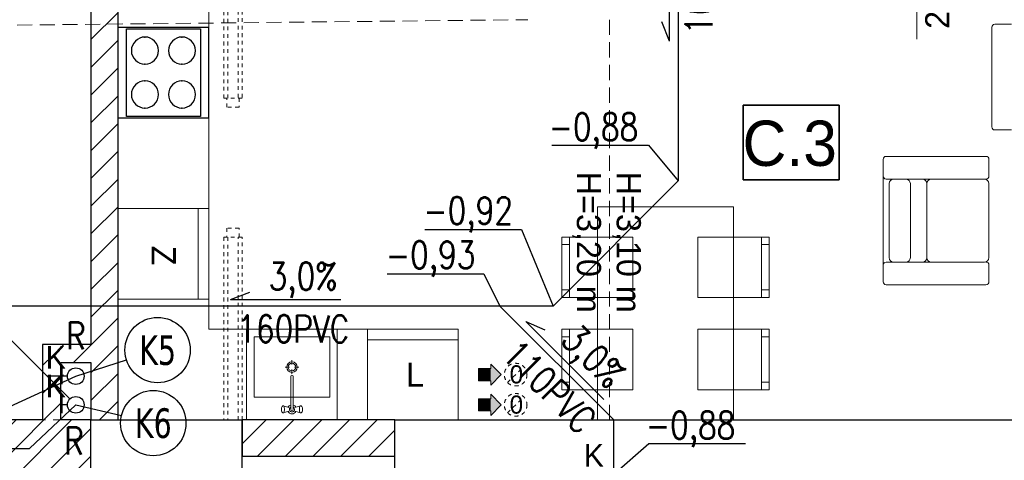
# Model space of a CAD drawing. Extents: x -220312 to -8310, y -91840 to 81907.
# Tile 110 of 128: x -111603 to -105089, y -3792 to -875. Entities that reach past the tile are written whole.
import ezdxf
from ezdxf.enums import TextEntityAlignment as Align

# ---------------------------------------------------------------- set-up
doc = ezdxf.new("R2010")
doc.units = 0
doc.header["$MEASUREMENT"] = 0
doc.set_wipeout_variables(frame=1)
doc.linetypes.add('Hidden Line', pattern=[50, 25, -25])
doc.linetypes.add('Krawędzie ukryte', pattern=[150, 100, -50])
doc.layers.add('#kan_san-op', color=34, linetype='Continuous')
doc.layers.add('_opis', color=3, linetype='Continuous')
for name, color, linetype, lineweight, true_color in [('Arch drzwi_Nr_Pióra__4', 7, 'Continuous', 9, 0x029e21), ('Arch okna_Nr_Pióra__4', 7, 'Continuous', 9, 0x029e21), ('Arch wyposarzenie_Nr_Pióra__9', 7, 'Continuous', 13, 0x3dad99), ('Arch wyposazenie_Nr_Pióra__9', 7, 'Continuous', 13, 0x3dad99)]:
    doc.layers.add(name, color=color, linetype=linetype, lineweight=lineweight, true_color=true_color)
for name, color, linetype, lineweight in [('Arch IS_Nr_Pióra__52', 34, 'Continuous', 25), ('Arch kominy_Nr_Pióra__1', 7, 'Continuous', 25), ('Arch kominy_Nr_Pióra__10', 134, 'Continuous', 18), ('Arch kominy_Nr_Pióra__21', 7, 'Continuous', 9), ('Arch opisy_Nr_Pióra__21', 7, 'Continuous', 9), ('Arch wyposazenie_Nr_Pióra__100', 2, 'Continuous', 25), ('Arch ściany nośne_Nr_Pióra__21', 7, 'Continuous', 9), ('Arch ściany nośne_Nr_Pióra__27', 7, 'Continuous', 30), ('INWENT OPISY_Nr_Pióra__52', 34, 'Continuous', 25), ('INWENT WYMIARY_Nr_Pióra__21', 7, 'Continuous', 9), ('INWENT. DRZWI_Nr_Pióra__101', 8, 'Continuous', 13), ('INWENT.ŚCIANY_Nr_Pióra__1', 7, 'Continuous', 25), ('INWENT.ŚCIANY_Nr_Pióra__101', 8, 'Continuous', 13), ('Istniejące stropy_Nr_Pióra__5', 7, 'Continuous', 13), ('PODKŁAD', 252, 'Continuous', 35)]:
    doc.layers.add(name, color=color, linetype=linetype, lineweight=lineweight)
doc.styles.add('GENERATED_STYLE_2', font='txt')
doc.styles.add('GENERATED_STYLE_4', font='txt')
doc.styles.add('GENERATED_STYLE_6', font='txt')
doc.styles.add('GLOWNE', font='verdana.ttf')
doc.styles.add('ROMANS', font='romans.shx', dxfattribs={"width": 0.85, "height": 0.11})
pattern_1 = [(45, (0, 0), (-91.92388, 91.92388), [])]

# ---------------------------------------------------------------- blocks, each defined once
blk = doc.blocks.new('parter')
at = {"layer": 'Arch ściany nośne_Nr_Pióra__21', "linetype": 'Continuous'}
h = blk.add_hatch(dxfattribs=at)
h.set_pattern_fill('Common_Brick', color=252, style=0, pattern_type=2)
h.set_pattern_definition(pattern_1)
h.paths.add_polyline_path([(-172802.4, 2224.9), (-172802.4, -3525.1), (-172622.4, -3525.1), (-172622.4, 2224.9)], flags=0)
h = blk.add_hatch(dxfattribs=at)
h.set_pattern_fill('Common_Brick', color=252, style=0, pattern_type=2)
h.set_pattern_definition(pattern_1)
h.paths.add_polyline_path([(-173122.4, -3025.1), (-173122.4, -3525.1), (-173002.4, -3525.1), (-173002.4, -3145.1)], flags=0)
h = blk.add_hatch(dxfattribs=at)
h.set_pattern_fill('Common_Brick', color=252, style=0, pattern_type=2)
h.set_pattern_definition(pattern_1)
h.paths.add_polyline_path([(-172802.4, -3025.1), (-173122.4, -3025.1), (-173002.4, -3145.1), (-172802.4, -3145.1)], flags=0)
h = blk.add_hatch(dxfattribs=at)
h.set_pattern_fill('Common_Brick', color=252, style=0, pattern_type=2)
h.set_pattern_definition(pattern_1)
h.paths.add_polyline_path([(-173772.4, -3945.1), (-172802.4, -3945.1), (-172802.4, -3525.1), (-173772.4, -3525.1)], flags=0)
h = blk.add_hatch(dxfattribs=at)
h.set_pattern_fill('Common_Brick', color=252, style=0, pattern_type=2)
h.set_pattern_definition(pattern_1)
h.paths.add_polyline_path([(-171802.4, -3765.1), (-170792.4, -3765.1), (-170792.4, -3525.1), (-171802.4, -3525.1)], flags=0)
at = {"color": 252}
for p, q in [((-168487.5, -1935.3), (-168487.5, -1441.1)), ((-168487.5, -1441.1), (-167852.2, -1441.1)), ((-167852.2, -1441.1), (-167852.2, -1935.3)), ((-167852.2, -1935.3), (-168487.5, -1935.3))]:
    blk.add_line(p, q, dxfattribs=at)
at = {"layer": 'Arch IS_Nr_Pióra__52', "color": 252, "linetype": 'Continuous'}
for centre in [(-172902.4, -3235.1), (-172902.4, -3425.1)]:
    blk.add_circle(centre, 55, dxfattribs=at)
at = {"layer": 'Arch kominy_Nr_Pióra__1', "color": 252, "linetype": 'Continuous'}
for points in [[(-170157.4, -3265.1), (-170237.4, -3185.1), (-170157.4, -3185.1)], [(-170237.4, -3265.1), (-170237.4, -3185.1), (-170157.4, -3265.1)], [(-170157.4, -3295.1), (-170157.4, -3155.1), (-170087.4, -3225.1)], [(-170157.4, -3465.1), (-170237.4, -3385.1), (-170157.4, -3385.1)], [(-170237.4, -3465.1), (-170237.4, -3385.1), (-170157.4, -3465.1)], [(-170157.4, -3495.1), (-170157.4, -3355.1), (-170087.4, -3425.1)]]:
    blk.add_solid(points, dxfattribs=at)
at = {"layer": 'Arch kominy_Nr_Pióra__21', "color": 252, "linetype": 'Continuous'}
for p, q in [((-170237.4, -3185.1), (-170157.4, -3185.1)), ((-170237.4, -3265.1), (-170237.4, -3185.1)), ((-170087.4, -3225.1), (-170157.4, -3155.1)), ((-170157.4, -3185.1), (-170157.4, -3155.1)), ((-170157.4, -3295.1), (-170087.4, -3225.1)), ((-170237.4, -3265.1), (-170157.4, -3265.1)), ((-170157.4, -3265.1), (-170157.4, -3295.1)), ((-170237.4, -3385.1), (-170157.4, -3385.1)), ((-170237.4, -3465.1), (-170237.4, -3385.1)), ((-170087.4, -3425.1), (-170157.4, -3355.1)), ((-170157.4, -3385.1), (-170157.4, -3355.1)), ((-170157.4, -3495.1), (-170087.4, -3425.1)), ((-170237.4, -3465.1), (-170157.4, -3465.1)), ((-170157.4, -3465.1), (-170157.4, -3495.1))]:
    blk.add_line(p, q, dxfattribs=at)
at = {"layer": 'Arch kominy_Nr_Pióra__21', "color": 252, "linetype": 'Hidden Line'}
for p, q in [((-170045.4, -3278.2), (-169939.3, -3172.1)), ((-170045.4, -3478.2), (-169939.3, -3372.1))]:
    blk.add_line(p, q, dxfattribs=at)
for centre in [(-169992.4, -3225.1), (-169992.4, -3425.1)]:
    blk.add_circle(centre, 75, dxfattribs=at)
at = {"layer": 'Arch okna_Nr_Pióra__4', "color": 252, "linetype": 'Continuous'}
blk.add_line((-167337.4, -455.1), (-167337.4, -1005.1), dxfattribs=at)
at = {"layer": 'Arch opisy_Nr_Pióra__21', "color": 252, "linetype": 'Continuous'}
for p, q in [((-168487.5, -1935.3), (-168487.5, -1441.1)), ((-168487.5, -1441.1), (-167852.2, -1441.1)), ((-167852.2, -1441.1), (-167852.2, -1935.3)), ((-167852.2, -1935.3), (-168487.5, -1935.3))]:
    blk.add_line(p, q, dxfattribs=at)
at = {"layer": 'Arch wyposarzenie_Nr_Pióra__9', "color": 252, "linetype": 'Continuous'}
for p, q in [((-171517.9, -3175.1), (-171489.1, -3175.1)), ((-171472.4, -3129.7), (-171472.4, -3158.5)), ((-171472.4, -3191.8), (-171472.4, -3220.6)), ((-171455.7, -3175.1), (-171426.9, -3175.1)), ((-171480.3, -3236.3), (-171480.3, -3456.5)), ((-171464.5, -3456.5), (-171464.5, -3236.3)), ((-171541.5, -3445.1), (-171542.3, -3451.7)), ((-171542.3, -3451.7), (-171542.3, -3458.6)), ((-171540, -3439.8), (-171541.5, -3445.1)), ((-171537.9, -3436.4), (-171540, -3439.8)), ((-171532.8, -3432.6), (-171537.9, -3436.4)), ((-171530, -3431.1), (-171532.8, -3432.6)), ((-171492.5, -3443.1), (-171530, -3431.1)), ((-171527.2, -3432.6), (-171530, -3431.1)), ((-171524.7, -3436.8), (-171527.2, -3432.6)), ((-171522.9, -3443.1), (-171524.7, -3436.8)), ((-171521.9, -3451), (-171522.9, -3443.1)), ((-171521.9, -3459.3), (-171521.9, -3451)), ((-171452.3, -3443.1), (-171414.8, -3431.1)), ((-171421.9, -3443.1), (-171422.9, -3451)), ((-171422.9, -3451), (-171422.9, -3459.3)), ((-171420.1, -3436.8), (-171421.9, -3443.1)), ((-171417.6, -3432.6), (-171420.1, -3436.8)), ((-171414.8, -3431.1), (-171417.6, -3432.6)), ((-171412, -3432.6), (-171414.8, -3431.1)), ((-171412, -3432.6), (-171406.8, -3436.4)), ((-171404.8, -3439.8), (-171406.8, -3436.4)), ((-171403.2, -3445.1), (-171404.8, -3439.8)), ((-171402.4, -3451.7), (-171403.2, -3445.1)), ((-171402.4, -3458.6), (-171402.4, -3451.7)), ((-171542.3, -3458.6), (-171541.5, -3465.1)), ((-171541.5, -3465.1), (-171540, -3470.5)), ((-171540, -3470.5), (-171537.9, -3473.9)), ((-171532.8, -3477.7), (-171537.9, -3473.9)), ((-171532.8, -3477.7), (-171530, -3479.1)), ((-171492.5, -3467.2), (-171530, -3479.1)), ((-171530, -3479.1), (-171527.2, -3477.7)), ((-171527.2, -3477.7), (-171524.7, -3473.5)), ((-171524.7, -3473.5), (-171522.9, -3467.1)), ((-171522.9, -3467.1), (-171521.9, -3459.3)), ((-171452.3, -3467.2), (-171414.8, -3479.1)), ((-171422.9, -3459.3), (-171421.9, -3467.1)), ((-171421.9, -3467.1), (-171420.1, -3473.5)), ((-171420.1, -3473.5), (-171417.6, -3477.7)), ((-171417.6, -3477.7), (-171414.8, -3479.1)), ((-171414.8, -3479.1), (-171412, -3477.7)), ((-171412, -3477.7), (-171406.8, -3473.9)), ((-171406.8, -3473.9), (-171404.8, -3470.5)), ((-171404.8, -3470.5), (-171403.2, -3465.1)), ((-171403.2, -3465.1), (-171402.4, -3458.6))]:
    blk.add_line(p, q, dxfattribs=at)
for radius in [35, 25]:
    blk.add_circle((-171472.4, -3175.1), radius, dxfattribs=at)
for centre, radius, start, end in [((-171472.4, -3236.3), 7.88, 0, 180), ((-171472.4, -3455.1), 30, 105.22531, 152.02347), ((-171472.4, -3455.1), 16.8, 118.05488, 61.94512), ((-171472.4, -3455.1), 30, 27.97653, 74.77469), ((-171472.4, -3455.1), 30, 207.97653, 332.02347), ((-171472.4, -3455.1), 8, 190, 350)]:
    blk.add_arc(centre, radius, start, end, dxfattribs=at)
at = {"layer": 'Arch wyposazenie_Nr_Pióra__100', "color": 252, "linetype": 'Continuous'}
for p, q in [((-172622.4, -925.1), (-172022.4, -925.1)), ((-172622.4, -1525.1), (-172622.4, -925.1)), ((-172567.4, -935.1), (-172077.4, -935.1)), ((-172567.4, -1515.1), (-172567.4, -935.1)), ((-172077.4, -935.1), (-172077.4, -1515.1)), ((-172022.4, -1525.1), (-172022.4, -925.1)), ((-172622.4, -1525.1), (-172022.4, -1525.1)), ((-172077.4, -1515.1), (-172567.4, -1515.1))]:
    blk.add_line(p, q, dxfattribs=at)
for centre, start, end in [((-172444.9, -1080.1), 90, 270), ((-172444.9, -1080.1), 270, 90), ((-172199.9, -1080.1), 90, 270), ((-172199.9, -1080.1), 270, 90), ((-172444.9, -1370.1), 90, 270), ((-172444.9, -1370.1), 270, 90), ((-172199.9, -1370.1), 90, 270), ((-172199.9, -1370.1), 270, 90)]:
    blk.add_arc(centre, 90, start, end, dxfattribs=at)
for p in [(-172444.9, -990.1), (-172199.9, -990.1), (-172444.9, -1170.1), (-172199.9, -1170.1), (-172444.9, -1280.1), (-172199.9, -1280.1), (-172444.9, -1460.1), (-172199.9, -1460.1)]:
    blk.add_point(p, dxfattribs=at)
at = {"layer": 'Arch wyposazenie_Nr_Pióra__9', "color": 252, "linetype": 'Continuous'}
for p, q in [((-172022.4, -645.1), (-172022.4, -2925.1)), ((-166822.4, -905.1), (-166712.4, -905.1)), ((-166842.4, -1585.1), (-166842.4, -925.1)), ((-166712.4, -1605.1), (-166822.4, -1605.1)), ((-167561.2, -1800.1), (-167561.2, -1910.1)), ((-166881.2, -1780.1), (-167541.2, -1780.1)), ((-166861.2, -1910.1), (-166861.2, -1800.1)), ((-167561.2, -1910.1), (-167561.2, -2500.1)), ((-167541.2, -1930.1), (-166881.2, -1930.1)), ((-167491.2, -1930.1), (-167302.5, -1930.1)), ((-166891.2, -1930.1), (-167242.5, -1930.1)), ((-167521.2, -2450.1), (-167521.2, -1960.1)), ((-167381.2, -1960.1), (-167381.2, -2450.1)), ((-167272.5, -1960.1), (-167272.5, -2450.1)), ((-167272.5, -1960.1), (-167272.5, -2450.1)), ((-166861.2, -2450.1), (-166861.2, -1960.1)), ((-172022.4, -2125.1), (-172622.4, -2125.1)), ((-172622.4, -2125.1), (-172622.4, -2725.1)), ((-172092.4, -2725.1), (-172092.4, -2125.1)), ((-172022.4, -2725.1), (-172022.4, -2125.1)), ((-169451.3, -2114.3), (-168551.3, -2114.3)), ((-169451.3, -3525.1), (-169451.3, -2114.3)), ((-168551.3, -2114.3), (-168551.3, -3525.1)), ((-169686.3, -2714.3), (-169686.3, -2314.3)), ((-169686.3, -2314.3), (-169216.3, -2314.3)), ((-169636.3, -2314.3), (-169636.3, -2714.3)), ((-169216.3, -2314.3), (-169216.3, -2714.3)), ((-168786.3, -2314.3), (-168786.3, -2714.3)), ((-168316.3, -2314.3), (-168786.3, -2314.3)), ((-168366.3, -2314.3), (-168366.3, -2714.3)), ((-168316.3, -2714.3), (-168316.3, -2314.3)), ((-169636.3, -2364.3), (-169686.3, -2364.3)), ((-168366.3, -2364.3), (-168316.3, -2364.3)), ((-167561.2, -2610.1), (-167561.2, -2500.1)), ((-167541.2, -2480.1), (-167491.2, -2480.1)), ((-167302.5, -2480.1), (-167491.2, -2480.1)), ((-167491.2, -2480.1), (-167302.5, -2480.1)), ((-167302.5, -2480.1), (-167242.5, -2480.1)), ((-167302.5, -2480.1), (-167242.5, -2480.1)), ((-166891.2, -2480.1), (-167242.5, -2480.1)), ((-167242.5, -2480.1), (-166891.2, -2480.1)), ((-166861.2, -2500.1), (-166861.2, -2610.1)), ((-169636.3, -2664.3), (-169686.3, -2664.3)), ((-168366.3, -2664.3), (-168316.3, -2664.3)), ((-166881.2, -2630.1), (-167541.2, -2630.1)), ((-172622.4, -2725.1), (-172022.4, -2725.1)), ((-169216.3, -2714.3), (-169686.3, -2714.3)), ((-168786.3, -2714.3), (-168316.3, -2714.3)), ((-172022.4, -2925.1), (-170372.4, -2925.1)), ((-171772.4, -2925.1), (-171772.4, -3525.1)), ((-171172.4, -2925.1), (-171772.4, -2925.1)), ((-171172.4, -2925.1), (-171172.4, -3525.1)), ((-170372.4, -2925.1), (-170972.4, -2925.1)), ((-170972.4, -2925.1), (-170972.4, -3525.1)), ((-170372.4, -3525.1), (-170372.4, -2925.1)), ((-169686.3, -3325.1), (-169686.3, -2925.1)), ((-169686.3, -2925.1), (-169216.3, -2925.1)), ((-169636.3, -2925.1), (-169636.3, -3325.1)), ((-169216.3, -2925.1), (-169216.3, -3325.1)), ((-168786.3, -2925.1), (-168786.3, -3325.1)), ((-168316.3, -2925.1), (-168786.3, -2925.1)), ((-168366.3, -2925.1), (-168366.3, -3325.1)), ((-168316.3, -3325.1), (-168316.3, -2925.1)), ((-171722.4, -2975.1), (-171222.4, -2975.1)), ((-171722.4, -3375.1), (-171722.4, -2975.1)), ((-171222.4, -2975.1), (-171222.4, -3375.1)), ((-171172.4, -3475.1), (-171172.4, -2975.1)), ((-170372.4, -2995.1), (-170972.4, -2995.1)), ((-169636.3, -2975.1), (-169686.3, -2975.1)), ((-168366.3, -2975.1), (-168316.3, -2975.1)), ((-169636.3, -3275.1), (-169686.3, -3275.1)), ((-168366.3, -3275.1), (-168316.3, -3275.1)), ((-171222.4, -3375.1), (-171722.4, -3375.1)), ((-169216.3, -3325.1), (-169686.3, -3325.1)), ((-168786.3, -3325.1), (-168316.3, -3325.1)), ((-171172.4, -3525.1), (-171772.4, -3525.1)), ((-170972.4, -3525.1), (-170372.4, -3525.1)), ((-168551.3, -3525.1), (-169451.3, -3525.1))]:
    blk.add_line(p, q, dxfattribs=at)
for centre, radius, start, end in [((-166822.4, -925.1), 20, 90, 180), ((-166822.4, -1585.1), 20, 180, 270), ((-167541.2, -1800.1), 20, 90, 180), ((-166881.2, -1800.1), 20, 0, 90), ((-167541.2, -1910.1), 20, 180, 270), ((-167491.2, -1960.1), 30, 90, 180), ((-167411.2, -1960.1), 30, 0, 90), ((-167302.5, -1960.1), 30, 0, 90), ((-167242.5, -1960.1), 30, 90, 180), ((-166891.2, -1960.1), 30, 0, 90), ((-166881.2, -1910.1), 20, 270, 0), ((-167491.2, -2450.1), 30, 180, 270), ((-167411.2, -2450.1), 30, 270, 0), ((-167302.5, -2450.1), 30, 270, 0), ((-167242.5, -2450.1), 30, 180, 270), ((-166891.2, -2450.1), 30, 270, 0), ((-167541.2, -2500.1), 20, 90, 180), ((-166881.2, -2500.1), 20, 0, 90), ((-167541.2, -2610.1), 20, 180, 270), ((-166881.2, -2610.1), 20, 270, 0)]:
    blk.add_arc(centre, radius, start, end, dxfattribs=at)
at = {"layer": 'Arch ściany nośne_Nr_Pióra__27', "color": 252, "linetype": 'Continuous'}
for p, q in [((-172802.4, 734.9), (-172802.4, -3025.1)), ((-172622.4, -3525.1), (-172622.4, -645.1)), ((-173122.4, -3025.1), (-173122.4, -3525.1)), ((-172802.4, -3025.1), (-173122.4, -3025.1)), ((-173002.4, -3525.1), (-173002.4, -3145.1)), ((-173002.4, -3145.1), (-172802.4, -3145.1)), ((-172802.4, -3145.1), (-172802.4, -3525.1)), ((-173122.4, -3525.1), (-173772.4, -3525.1)), ((-172802.4, -3525.1), (-173002.4, -3525.1)), ((-172802.4, -3525.1), (-172622.4, -3525.1)), ((-172802.4, -3945.1), (-172802.4, -3525.1)), ((-171802.4, -3525.1), (-171802.4, -3765.1)), ((-170792.4, -3525.1), (-171802.4, -3525.1)), ((-170792.4, -3765.1), (-170792.4, -3525.1)), ((-171802.4, -3765.1), (-170792.4, -3765.1))]:
    blk.add_line(p, q, dxfattribs=at)
at = {"layer": 'INWENT. DRZWI_Nr_Pióra__101', "color": 252, "linetype": 'Hidden Line'}
for p, q in [((-171902.4, -1455.1), (-171902.4, -1395.1)), ((-171822.4, -1395.1), (-171822.4, -1455.1)), ((-171822.4, -1455.1), (-171902.4, -1455.1)), ((-171902.4, -2255.1), (-171902.4, -2315.1)), ((-171822.4, -2255.1), (-171902.4, -2255.1)), ((-171822.4, -2315.1), (-171822.4, -2255.1))]:
    blk.add_line(p, q, dxfattribs=at)
at = {"layer": 'INWENT.ŚCIANY_Nr_Pióra__1', "color": 252, "linetype": 'Continuous'}
for p, q in [((-172802.4, -3525.1), (-171802.4, -3525.1)), ((-172802.4, -3945.1), (-172802.4, -3525.1)), ((-171802.4, -3945.1), (-171802.4, -3525.1)), ((-170792.4, -3525.1), (-164872.4, -3525.1)), ((-170792.4, -3945.1), (-170792.4, -3525.1))]:
    blk.add_line(p, q, dxfattribs=at)
at = {"layer": 'INWENT.ŚCIANY_Nr_Pióra__101', "color": 252, "linetype": 'Hidden Line'}
for p, q in [((-171827.4, -565.1), (-171827.4, -1395.1)), ((-171802.4, -565.1), (-171802.4, -1395.1)), ((-171922.4, -1395.1), (-171922.4, -705.9)), ((-171897.4, -1395.1), (-171897.4, -680.6)), ((-171802.4, -1395.1), (-171922.4, -1395.1)), ((-171802.4, -2315.1), (-171922.4, -2315.1)), ((-171922.4, -2315.1), (-171922.4, -3525.1)), ((-171897.4, -2315.1), (-171897.4, -3525.1)), ((-171827.4, -3525.1), (-171827.4, -2315.1)), ((-171802.4, -3525.1), (-171802.4, -2315.1))]:
    blk.add_line(p, q, dxfattribs=at)
at = {"layer": 'Istniejące stropy_Nr_Pióra__5', "color": 252, "linetype": 'Krawędzie ukryte'}
for p, q in [((-175541, -935.1), (-169911.3, -875.2)), ((-169371.3, -875.1), (-169371.3, -3525.1)), ((-172802.4, -3525.1), (-175412.4, -3525.1))]:
    blk.add_line(p, q, dxfattribs=at)
at = {"layer": 'Arch drzwi_Nr_Pióra__4', "color": 252, "linetype": 'Continuous', "style": 'GENERATED_STYLE_6'}
blk.add_text('200', height=160, rotation=90, dxfattribs=at).set_placement((-167122.9, -935.9))
at = {"layer": 'Arch kominy_Nr_Pióra__10', "color": 252, "linetype": 'Continuous', "style": 'GENERATED_STYLE_6'}
for p in [(-170032.4, -3283.3), (-170032.4, -3483.3)]:
    blk.add_text('0', height=120, dxfattribs=at).set_placement(p)
at = {"layer": 'Arch opisy_Nr_Pióra__21', "color": 252, "linetype": 'Continuous', "style": 'GENERATED_STYLE_4'}
blk.add_text('C.3', height=300, dxfattribs=at).set_placement((-168491.3, -1843.3))
at = {"layer": 'Arch wyposazenie_Nr_Pióra__9', "color": 252, "linetype": 'Continuous', "style": 'GENERATED_STYLE_6'}
blk.add_text('Z', height=160, rotation=270, dxfattribs=at).set_placement((-172400.6, -2371.8))
blk.add_text('L', height=160, dxfattribs=at).set_placement((-170718.1, -3304.8))
at = {"layer": 'INWENT OPISY_Nr_Pióra__52', "color": 252, "linetype": 'Continuous', "style": 'GENERATED_STYLE_6'}
for p in [(-173102.4, -3185), (-173102.4, -3375), (-169542.4, -3835)]:
    blk.add_text('K', height=150, dxfattribs=at).set_placement(p)
at = {"layer": 'INWENT WYMIARY_Nr_Pióra__21', "color": 252, "linetype": 'Continuous', "style": 'GENERATED_STYLE_2'}
for s, p in [('H=3,20 m', (-169587.7, -1882)), ('H=3,10 m', (-169324.2, -1882))]:
    blk.add_text(s, height=160, rotation=270, dxfattribs=at).set_placement(p)

msp = doc.modelspace()

# ---------------------------------------------------------------- linework, layer by layer
at = {"layer": '#kan_san-op', "lineweight": 30}
for p, q in [((-107246.3, 709), (-107246.3, -1943)), ((-108074.6, -2771.3), (-107246.3, -1943)), ((-108074.6, -2771.3), (-113539.4, -2771.3)), ((-111270.8, -3386.3), (-111885.7, -2771.3)), ((-107671.9, -3525.1), (-108425.7, -2771.3)), ((-111322.9, -3289.1), (-111322.9, -3178.2)), ((-111286.9, -3235.1), (-111421.9, -3235.1)), ((-111322.9, -3480.6), (-111322.9, -3369.7)), ((-111286.9, -3425.1), (-111322.9, -3425.1)), ((-107671.9, -3860.1), (-107671.9, -3525.1))]:
    msp.add_line(p, q, dxfattribs=at)
at = {"layer": '#kan_san-op', "color": 7}
for p, q in [((-108083.7, -1705.9), (-107443.7, -1705.9)), ((-107443.7, -1705.9), (-107246.3, -1943)), ((-108923, -2264.6), (-108283, -2264.6)), ((-108283, -2264.6), (-108074.6, -2771.3)), ((-109171.7, -2557), (-108531.7, -2557)), ((-108531.7, -2557), (-108425.7, -2771.3)), ((-111231.9, -3235.1), (-110896.4, -3128.2)), ((-111668, -3436), (-111231.9, -3235.1)), ((-111537.4, -3714.3), (-111231.9, -3425.1)), ((-111231.9, -3425.1), (-110929.7, -3496.5)), ((-107671.9, -3885.1), (-107440.7, -3681)), ((-107440.7, -3681), (-106800.8, -3681)), ((-112177.3, -3714.3), (-111537.4, -3714.3))]:
    msp.add_line(p, q, dxfattribs=at)
at = {"layer": '#kan_san-op', "lineweight": 30}
for centre in [(-111231.9, -3235.1), (-111231.9, -3425.1)]:
    msp.add_circle(centre, 55, dxfattribs=at)
at = {"layer": '#kan_san-op', "color": 7, "extrusion": (0, 0, -1)}
for centre in [(-110690.5, -3062.5), (-110719.3, -3546.2)]:
    msp.add_ellipse(centre, major_axis=(-152.9, -152.9), ratio=1, start_param=3.926991, end_param=10.210176, dxfattribs=at)
at = {"color": 7}
for p, q in [((-107304.1, -1016.4), (-107304.1, -286.6)), ((-107304.1, -1016.4), (-107354.2, -889.6)), ((-110207.7, -2728.4), (-110080.9, -2678.4)), ((-110207.7, -2728.4), (-109477.9, -2728.4)), ((-108255.1, -2874.4), (-107739, -3390.5)), ((-108255.1, -2874.4), (-108130, -2928.7))]:
    msp.add_line(p, q, dxfattribs=at)

# ---------------------------------------------------------------- block references
at = {"layer": 'PODKŁAD'}
msp.add_blockref('parter', (61670.5, 0), dxfattribs=at)

# ---------------------------------------------------------------- texts
at = {"layer": '#kan_san-op', "color": 7, "style": 'GLOWNE', "width": 0.7}
for s, p in [('K5', (-110690.5, -3062.5)), ('K6', (-110719.3, -3546.2))]:
    msp.add_text(s, height=196.36, dxfattribs=at).set_placement(p, align=Align.MIDDLE_CENTER)
at = {"layer": '_opis', "color": 3, "style": 'ROMANS', "width": 0.8}
for s, rotation, p in [('160PVC', 89.96775, (-107110, -602)), ('3,0%%%', 359.96775, (-109727.9, -2572.9)), ('160PVC', 359.96775, (-109793.3, -2922.5)), ('3,0%%%', 314.96775, (-107805.8, -3103.7)), ('110PVC', 314.96775, (-108099.3, -3304.7))]:
    msp.add_text(s, height=180, rotation=rotation, dxfattribs=at).set_placement(p, align=Align.MIDDLE_CENTER)
for s, p in [('-0,88', (-108103.7, -1674.7)), ('-0,92', (-108932, -2229.2)), ('-0,93', (-109180.7, -2521.7)), ('R', (-111296.4, -3057.3)), ('-0,88', (-107460.7, -3649.8)), ('R', (-111310, -3753.3))]:
    msp.add_text(s, height=180, rotation=359.96775, dxfattribs=at).set_placement(p)

# ---------------------------------------------------------------- next in the draw order: wipeouts: each hides what was drawn before it
at = {"ltscale": 10}
msp.add_wipeout([(-139099.8, 11108.9), (-136614.7, 10498.9), (-136614.7, -17981.1), (-97709.8, -17981.1), (-97099.8, -18591.1), (-139099.8, -18591.1)], dxfattribs=at).dxf.layer = '#kan_san-op'

doc.saveas('drawing.dxf')
